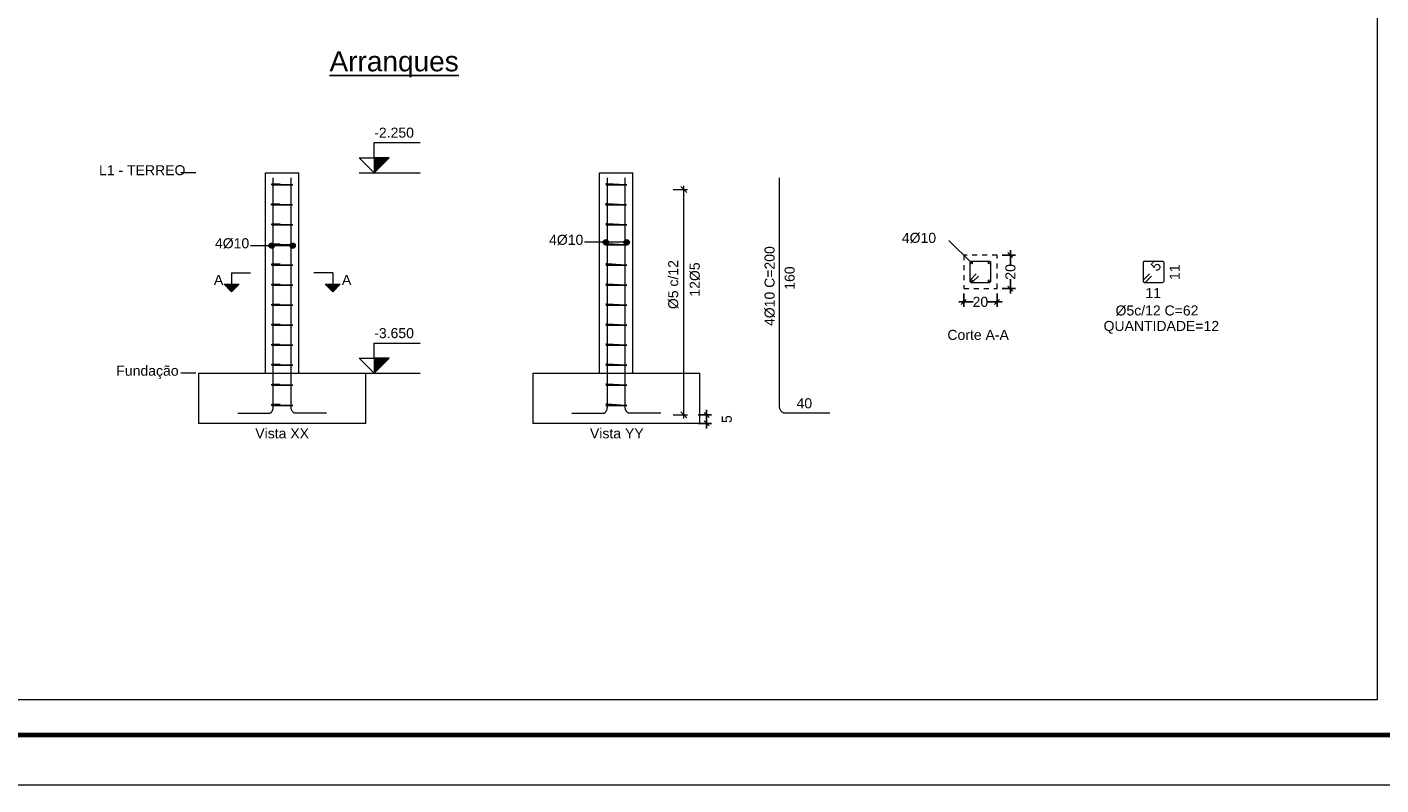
# Model space of a CAD drawing. Header units: millimetres. Extents: x 83 to 471, y -739 to 93.
# Tile 161 of 185: x 168 to 195, y -84 to -69. Entities that reach past the tile are written whole.
import ezdxf
from ezdxf.enums import TextEntityAlignment as Align

# ---------------------------------------------------------------- set-up
doc = ezdxf.new("R2010")
doc.units = ezdxf.units.MM
doc.linetypes.add('CYPE_PUNTO', pattern=[0.075, 0, -0.075])
for name, color, linetype, lineweight in [('__MAGNUS.Margem', 7, 'Continuous', 70), ('__MAGNUS.Selo', 7, 'Continuous', 30), ('ARM_LONGITUDINAL_Ø12_5', 7, 'Continuous', 9), ('ARM_TRANSVERSAL_DIMENSOES_DOS_ESTRIBOS', 7, 'Continuous', 9), ('ARM_TRANSVERSAL_REFERENCIA', 7, 'Continuous', 9), ('ARM_TRANSVERSAL_Ø6_3', 7, 'Continuous', 9), ('CORTE_COTAS', 7, 'Continuous', 9), ('CORTE_COTAS_DAS_PLANTAS', 7, 'Continuous', 9), ('CORTE_NOMES_DAS_PLANTAS', 7, 'Continuous', 9), ('CORTE_PILAR_DE_CONCRETO', 7, 'Continuous', 9), ('CORTE_PISOS', 7, 'Continuous', 9), ('CORTE_SEGMENTOS_DE_CORTE_DE_SECOES', 7, 'Continuous', 9), ('CORTE_TEXTO_DAS_COTAS', 7, 'Continuous', 9), ('CORTE_TEXTO_DAS_ELEVACOES_DOS_PILARES', 7, 'Continuous', 9), ('FUN_GEOMETRIA', 7, 'Continuous', 0), ('PECA_COMPLETA', 7, 'Continuous', 0), ('PILCP_ARM_LONG_LINHAS_DAS_ETIQUETAS_DAS_POSICOES_DE_ARMADURA_LONGITUDINAL', 7, 'Continuous', 9), ('PILCP_ARM_LONG_REFERENCIA', 7, 'Continuous', 9), ('PILCPSECC_ARM_LONG_LINHAS_DAS_ETIQUETAS_DAS_POSICOES_DE_ARMADURA_LONGITUDINAL', 7, 'Continuous', 9), ('PILCPSECC_ARM_LONG_REFERENCIA', 7, 'Continuous', 9), ('SECAO_CONCRETO', 7, 'Continuous', 9), ('SECAO_COTAS', 7, 'Continuous', 9), ('SECAO_LINHAS_DE_PROLONGAMENTO_DAS_COTAS', 7, 'CYPE_PUNTO', 9)]:
    doc.layers.add(name, color=color, linetype=linetype, lineweight=lineweight)
doc.styles.add('Arial', font='arial.ttf')
doc.styles.add('Arial Narrow', font='ARIALN.TTF')
doc.dimstyles.new('cype_oblique', dxfattribs={"dimtxt": 0.2, "dimasz": 0.1, "dimexe": 0.1, "dimexo": 0.1, "dimgap": 0, "dimtad": 0, "dimdec": 0, "dimlfac": 30, "dimzin": 0, "dimdsep": 46, "dimtxsty": 'Arial', "dimblk1": 'OBLIQUE', "dimblk2": 'OBLIQUE', "dimsah": 1, "dimcen": 0.09, "dimdle": 0.1, "dimadec": 0, "dimazin": 0, "dimtfac": 1, "dimtdec": 0, "dimtofl": 0, "dimtmove": 2, "dimatfit": 3, "dimfxl": 1, "dimtolj": 1, "dimtzin": 0, "dimarcsym": 0})

# ---------------------------------------------------------------- blocks, each defined once
blk = doc.blocks.new('*U1862')
at = {"layer": '__MAGNUS.Margem', "linetype": 'Continuous'}
blk.add_line((-980.92, -2.28), (173.08, -2.28), dxfattribs=at)
at = {"layer": '__MAGNUS.Margem', "lineweight": 9}
blk.add_line((-1005.92, -12.28), (183.08, -12.28), dxfattribs=at)
at = {"layer": '__MAGNUS.Selo', "style": 'Arial Narrow', "width": 1}
for tag, height, p in [('PROPRIETÁRIO', 3.4, (17.21, 48.91)), ('EDIFICAÇÃORESIDENCIAL', 3.4, (17.21, 40.61)), ('ESTRUTURAL', 3.4, (17.8, 20.69)), ('ANTEPROJETO', 2.43, (111.69, 13.5)), ('ARQ01/01', 5.5, (139.44, 9.5)), ('INDICADA', 2.43, (111.53, 8))]:
    blk.add_attdef(tag, text='', height=height, dxfattribs=at).set_placement(p, align=Align.MIDDLE_LEFT)
at = {"layer": '__MAGNUS.Selo', "lineweight": 30, "flags": 104}
for tag, p in [('ENDEREÇODAOBRA', (17.21, 33.54)), ('ENDEREÇODAOBRA', (17.21, 27.87)), ('TÍTULO', (17.21, 10.8))]:
    blk.add_attdef(tag, text='', height=3.4, dxfattribs=at).set_placement(p, align=Align.MIDDLE_LEFT)
blk = doc.blocks.new('_OBLIQUE')
at = {"color": 0, "linetype": 'ByBlock', "lineweight": -2}
blk.add_line((-0.5, -0.5), (0.5, 0.5), dxfattribs=at)
blk = doc.blocks.new('*D665')
at = {"layer": 'CORTE_COTAS', "color": 0, "lineweight": -2}
for p, q in [((180.97, -76.89), (181.236, -76.89)), ((181.136, -77.157), (181.136, -76.79)), ((180.97, -77.057), (181.236, -77.057))]:
    blk.add_line(p, q, dxfattribs=at)
at = {"layer": 'Defpoints', "color": 0}
for p in [(180.87, -76.89), (181.136, -76.89), (180.87, -77.057)]:
    blk.add_point(p, dxfattribs=at)
at = {"layer": 'CORTE_COTAS', "color": 0, "linetype": 'ByBlock', "lineweight": -2, "xscale": 0.1, "yscale": 0.1, "zscale": 0.1}
for p, rotation in [((181.136, -76.89), 90), ((181.136, -77.057), 270)]:
    blk.add_blockref('_OBLIQUE', p, dxfattribs=dict(at, rotation=rotation))
at = {"layer": 'CORTE_COTAS', "color": 0, "insert": (181.541, -76.973), "char_height": 0.2, "attachment_point": 5, "rotation": 90, "style": 'Arial'}
blk.add_mtext('\\A1;5', dxfattribs=at)
blk = doc.blocks.new('*D666')
at = {"layer": 'Defpoints', "color": 0}
for p in [(186.267, -74.368), (186.934, -74.368), (186.934, -74.634)]:
    blk.add_point(p, dxfattribs=at)
at = {"layer": 'SECAO_COTAS', "color": 0, "lineweight": -2}
for p, q in [((186.267, -74.468), (186.267, -74.734)), ((186.934, -74.468), (186.934, -74.734)), ((186.167, -74.634), (186.456, -74.634)), ((187.034, -74.634), (186.745, -74.634))]:
    blk.add_line(p, q, dxfattribs=at)
at = {"layer": 'SECAO_COTAS', "color": 0, "linetype": 'ByBlock', "lineweight": -2, "xscale": 0.1, "yscale": 0.1, "zscale": 0.1, "rotation": 180}
blk.add_blockref('_OBLIQUE', (186.267, -74.634), dxfattribs=at)
at = {"layer": 'SECAO_COTAS', "color": 0, "linetype": 'ByBlock', "lineweight": -2, "xscale": 0.1, "yscale": 0.1, "zscale": 0.1}
blk.add_blockref('_OBLIQUE', (186.934, -74.634), dxfattribs=at)
at = {"layer": 'SECAO_COTAS', "color": 0, "insert": (186.6, -74.634), "char_height": 0.2, "attachment_point": 5, "style": 'Arial'}
blk.add_mtext('\\A1;20', dxfattribs=at)
blk = doc.blocks.new('*D667')
at = {"layer": 'Defpoints', "color": 0}
for p in [(186.934, -73.701), (187.2, -73.701), (186.934, -74.368)]:
    blk.add_point(p, dxfattribs=at)
at = {"layer": 'SECAO_COTAS', "color": 0, "lineweight": -2}
for p, q in [((187.034, -73.701), (187.3, -73.701)), ((187.2, -73.601), (187.2, -73.89)), ((187.2, -74.468), (187.2, -74.179)), ((187.034, -74.368), (187.3, -74.368))]:
    blk.add_line(p, q, dxfattribs=at)
at = {"layer": 'SECAO_COTAS', "color": 0, "linetype": 'ByBlock', "lineweight": -2, "xscale": 0.1, "yscale": 0.1, "zscale": 0.1}
for p, rotation in [((187.2, -73.701), 90), ((187.2, -74.368), 270)]:
    blk.add_blockref('_OBLIQUE', p, dxfattribs=dict(at, rotation=rotation))
at = {"layer": 'SECAO_COTAS', "color": 0, "insert": (187.2, -74.035), "char_height": 0.2, "attachment_point": 5, "rotation": 90, "style": 'Arial'}
blk.add_mtext('\\A1;20', dxfattribs=at)

msp = doc.modelspace()

# ---------------------------------------------------------------- hatches: boundary and pattern name
at = {"layer": 'CORTE_COTAS_DAS_PLANTAS'}
for points in [[(174.50533, -72.05683), (174.80533, -71.75683), (174.50533, -71.75683)], [(174.50533, -76.05683), (174.80533, -75.75683), (174.50533, -75.75683)]]:
    msp.add_hatch(color=256, dxfattribs=at).paths.add_polyline_path(points, flags=0)
at = {"layer": 'CORTE_SEGMENTOS_DE_CORTE_DE_SECOES'}
for points in [[(171.51033, -74.28183), (171.81033, -74.28183), (171.66033, -74.43183)], [(171.51033, -74.28183), (171.81033, -74.28183), (171.66033, -74.43183)], [(173.52699, -74.28183), (173.82699, -74.28183), (173.67699, -74.43183)], [(173.52699, -74.28183), (173.82699, -74.28183), (173.67699, -74.43183)]]:
    msp.add_hatch(color=256, dxfattribs=at).paths.add_polyline_path(points, flags=0)
at = {"layer": 'PILCP_ARM_LONG_LINHAS_DAS_ETIQUETAS_DAS_POSICOES_DE_ARMADURA_LONGITUDINAL'}
h = msp.add_hatch(color=256, dxfattribs=at)
edge = h.paths.add_edge_path(flags=0)
edge.add_arc((172.46049, -73.51409), 0.05333, 0, 360)
h = msp.add_hatch(color=256, dxfattribs=at)
edge = h.paths.add_edge_path(flags=0)
edge.add_arc((172.87683, -73.51409), 0.05333, 0, 360)
h = msp.add_hatch(color=256, dxfattribs=at)
edge = h.paths.add_edge_path(flags=0)
edge.add_arc((179.1268, -73.44545), 0.05333, 0, 360)
h = msp.add_hatch(color=256, dxfattribs=at)
edge = h.paths.add_edge_path(flags=0)
edge.add_arc((179.54314, -73.44545), 0.05333, 0, 360)

# ---------------------------------------------------------------- linework, layer by layer
at = {"layer": 'ARM_LONGITUDINAL_Ø12_5'}
for points in [[(171.78302, -76.85683), (172.40174, -76.85683), (172.40944, -76.85635), (172.41709, -76.85493), (172.42462, -76.85257), (172.43197, -76.84929), (172.43909, -76.84512), (172.44593, -76.84008), (172.45244, -76.83422), (172.45855, -76.82759), (172.46424, -76.82022), (172.46945, -76.81218), (172.47414, -76.80353), (172.47829, -76.79433), (172.48185, -76.78466), (172.4848, -76.77458), (172.48712, -76.76418), (172.48878, -76.75354), (172.48979, -76.74272), (172.49013, -76.73183), (172.49013, -72.161)], [(171.78302, -76.85683), (172.40174, -76.85683), (172.40944, -76.85635), (172.41709, -76.85493), (172.42462, -76.85257), (172.43197, -76.84929), (172.43909, -76.84512), (172.44593, -76.84008), (172.45244, -76.83422), (172.45855, -76.82759), (172.46424, -76.82022), (172.46945, -76.81218), (172.47414, -76.80353), (172.47829, -76.79433), (172.48185, -76.78466), (172.4848, -76.77458), (172.48712, -76.76418), (172.48878, -76.75354), (172.48979, -76.74272), (172.49013, -76.73183), (172.49013, -72.161)], [(173.5543, -76.85683), (172.93558, -76.85683), (172.92788, -76.85635), (172.92023, -76.85493), (172.91271, -76.85257), (172.90535, -76.84929), (172.89823, -76.84512), (172.89139, -76.84008), (172.88488, -76.83422), (172.87877, -76.82759), (172.87308, -76.82022), (172.86787, -76.81218), (172.86318, -76.80353), (172.85904, -76.79433), (172.85548, -76.78466), (172.85252, -76.77458), (172.85021, -76.76418), (172.84854, -76.75354), (172.84753, -76.74272), (172.84719, -76.73183), (172.84719, -72.161)], [(173.5543, -76.85683), (172.93558, -76.85683), (172.92788, -76.85635), (172.92023, -76.85493), (172.91271, -76.85257), (172.90535, -76.84929), (172.89823, -76.84512), (172.89139, -76.84008), (172.88488, -76.83422), (172.87877, -76.82759), (172.87308, -76.82022), (172.86787, -76.81218), (172.86318, -76.80353), (172.85904, -76.79433), (172.85548, -76.78466), (172.85252, -76.77458), (172.85021, -76.76418), (172.84854, -76.75354), (172.84753, -76.74272), (172.84719, -76.73183), (172.84719, -72.161)], [(178.44933, -76.85683), (179.06805, -76.85683), (179.07575, -76.85635), (179.0834, -76.85493), (179.09093, -76.85257), (179.09828, -76.84929), (179.1054, -76.84512), (179.11224, -76.84008), (179.11875, -76.83422), (179.12486, -76.82759), (179.13055, -76.82022), (179.13576, -76.81218), (179.14045, -76.80353), (179.1446, -76.79433), (179.14816, -76.78466), (179.15111, -76.77458), (179.15343, -76.76418), (179.15509, -76.75354), (179.1561, -76.74272), (179.15644, -76.73183), (179.15644, -72.161)], [(178.44933, -76.85683), (179.06805, -76.85683), (179.07575, -76.85635), (179.0834, -76.85493), (179.09093, -76.85257), (179.09828, -76.84929), (179.1054, -76.84512), (179.11224, -76.84008), (179.11875, -76.83422), (179.12486, -76.82759), (179.13055, -76.82022), (179.13576, -76.81218), (179.14045, -76.80353), (179.1446, -76.79433), (179.14816, -76.78466), (179.15111, -76.77458), (179.15343, -76.76418), (179.15509, -76.75354), (179.1561, -76.74272), (179.15644, -76.73183), (179.15644, -72.161)], [(180.22061, -76.85683), (179.60189, -76.85683), (179.59419, -76.85635), (179.58654, -76.85493), (179.57902, -76.85257), (179.57166, -76.84929), (179.56454, -76.84512), (179.5577, -76.84008), (179.5512, -76.83422), (179.54508, -76.82759), (179.53939, -76.82022), (179.53418, -76.81218), (179.52949, -76.80353), (179.52535, -76.79433), (179.52179, -76.78466), (179.51883, -76.77458), (179.51652, -76.76418), (179.51485, -76.75354), (179.51384, -76.74272), (179.5135, -76.73183), (179.5135, -72.161)], [(180.22061, -76.85683), (179.60189, -76.85683), (179.59419, -76.85635), (179.58654, -76.85493), (179.57902, -76.85257), (179.57166, -76.84929), (179.56454, -76.84512), (179.5577, -76.84008), (179.5512, -76.83422), (179.54508, -76.82759), (179.53939, -76.82022), (179.53418, -76.81218), (179.52949, -76.80353), (179.52535, -76.79433), (179.52179, -76.78466), (179.51883, -76.77458), (179.51652, -76.76418), (179.51485, -76.75354), (179.51384, -76.74272), (179.5135, -76.73183), (179.5135, -72.161)], [(183.59361, -76.85683), (182.71861, -76.85683), (182.70772, -76.85635), (182.6969, -76.85493), (182.68626, -76.85257), (182.67586, -76.84929), (182.66578, -76.84512), (182.65611, -76.84008), (182.64691, -76.83422), (182.63826, -76.82759), (182.63022, -76.82022), (182.62286, -76.81218), (182.61622, -76.80353), (182.61036, -76.79433), (182.60532, -76.78466), (182.60115, -76.77458), (182.59787, -76.76418), (182.59551, -76.75354), (182.59409, -76.74272), (182.59361, -76.73183), (182.59361, -72.161)]]:
    msp.add_lwpolyline(points, dxfattribs=at)
for centre in [(186.42169, -73.856), (186.77876, -73.856), (186.42169, -74.21307), (186.77876, -74.21307)]:
    msp.add_circle(centre, 0.02083, dxfattribs=at)
at = {"layer": 'ARM_TRANSVERSAL_Ø6_3'}
for points in [[(172.58582, -72.2985), (172.46797, -72.2985), (172.46407, -72.2985), (172.46118, -72.2985), (172.4594, -72.2985), (172.45879, -72.2985), (172.4594, -72.2985), (172.46118, -72.2985), (172.46407, -72.2985), (172.46797, -72.2985), (172.47272, -72.2985), (172.47814, -72.2985), (172.48401, -72.2985), (172.49013, -72.2985), (172.84719, -72.2985), (172.85918, -72.2985), (172.86935, -72.2985), (172.87614, -72.2985), (172.87853, -72.2985), (172.87614, -72.2985), (172.86935, -72.2985), (172.85918, -72.2985), (172.84719, -72.2985), (172.49013, -72.2985), (172.47814, -72.2985), (172.46797, -72.2985), (172.46118, -72.2985), (172.45879, -72.2985), (172.45879, -72.2775), (172.4594, -72.2775), (172.46118, -72.2775), (172.46407, -72.2775), (172.46797, -72.2775), (172.47272, -72.2775), (172.47814, -72.2775), (172.48401, -72.2775), (172.49013, -72.2775), (172.49624, -72.2775), (172.50212, -72.2775), (172.50754, -72.2775), (172.51228, -72.2775), (172.63013, -72.2775)], [(179.29644, -72.2985), (179.17859, -72.2985), (179.17385, -72.2985), (179.16843, -72.2985), (179.16255, -72.2985), (179.15644, -72.2985), (179.15032, -72.2985), (179.14445, -72.2985), (179.13903, -72.2985), (179.13428, -72.2985), (179.13038, -72.2985), (179.12749, -72.2985), (179.12571, -72.2985), (179.1251, -72.2985), (179.12749, -72.2985), (179.13428, -72.2985), (179.14445, -72.2985), (179.15644, -72.2985), (179.5135, -72.2985), (179.52549, -72.2985), (179.53566, -72.2985), (179.54245, -72.2985), (179.54484, -72.2985), (179.54245, -72.2985), (179.53566, -72.2985), (179.52549, -72.2985), (179.5135, -72.2985), (179.15644, -72.2775), (179.15032, -72.2775), (179.14445, -72.2775), (179.13903, -72.2775), (179.13428, -72.2775), (179.13038, -72.2775), (179.12749, -72.2775), (179.12571, -72.2775), (179.1251, -72.2775), (179.12571, -72.2775), (179.12749, -72.2775), (179.13038, -72.2775), (179.13428, -72.2775), (179.25213, -72.2775)], [(172.58004, -72.6985), (172.46219, -72.6985), (172.45829, -72.6985), (172.4554, -72.6985), (172.45361, -72.6985), (172.45301, -72.6985), (172.45361, -72.6985), (172.4554, -72.6985), (172.45829, -72.6985), (172.46219, -72.6985), (172.46694, -72.6985), (172.47236, -72.6985), (172.47823, -72.6985), (172.48435, -72.6985), (172.84141, -72.6985), (172.8534, -72.6985), (172.86357, -72.6985), (172.87036, -72.6985), (172.87275, -72.6985), (172.87036, -72.6985), (172.86357, -72.6985), (172.8534, -72.6985), (172.84141, -72.6985), (172.48435, -72.6985), (172.47236, -72.6985), (172.46219, -72.6985), (172.4554, -72.6985), (172.45301, -72.6985), (172.45301, -72.6775), (172.45361, -72.6775), (172.4554, -72.6775), (172.45829, -72.6775), (172.46219, -72.6775), (172.46694, -72.6775), (172.47236, -72.6775), (172.47823, -72.6775), (172.48435, -72.6775), (172.49046, -72.6775), (172.49634, -72.6775), (172.50175, -72.6775), (172.5065, -72.6775), (172.62435, -72.6775)], [(179.29066, -72.6985), (179.17281, -72.6985), (179.16806, -72.6985), (179.16265, -72.6985), (179.15677, -72.6985), (179.15066, -72.6985), (179.14454, -72.6985), (179.13867, -72.6985), (179.13325, -72.6985), (179.1285, -72.6985), (179.1246, -72.6985), (179.12171, -72.6985), (179.11993, -72.6985), (179.11932, -72.6985), (179.12171, -72.6985), (179.1285, -72.6985), (179.13867, -72.6985), (179.15066, -72.6985), (179.50772, -72.6985), (179.51971, -72.6985), (179.52988, -72.6985), (179.53667, -72.6985), (179.53906, -72.6985), (179.53667, -72.6985), (179.52988, -72.6985), (179.51971, -72.6985), (179.50772, -72.6985), (179.15066, -72.6775), (179.14454, -72.6775), (179.13867, -72.6775), (179.13325, -72.6775), (179.1285, -72.6775), (179.1246, -72.6775), (179.12171, -72.6775), (179.11993, -72.6775), (179.11932, -72.6775), (179.11993, -72.6775), (179.12171, -72.6775), (179.1246, -72.6775), (179.1285, -72.6775), (179.24635, -72.6775)], [(172.58582, -73.0985), (172.46797, -73.0985), (172.46407, -73.0985), (172.46118, -73.0985), (172.4594, -73.0985), (172.45879, -73.0985), (172.4594, -73.0985), (172.46118, -73.0985), (172.46407, -73.0985), (172.46797, -73.0985), (172.47272, -73.0985), (172.47814, -73.0985), (172.48401, -73.0985), (172.49013, -73.0985), (172.84719, -73.0985), (172.85918, -73.0985), (172.86935, -73.0985), (172.87614, -73.0985), (172.87853, -73.0985), (172.87614, -73.0985), (172.86935, -73.0985), (172.85918, -73.0985), (172.84719, -73.0985), (172.49013, -73.0985), (172.47814, -73.0985), (172.46797, -73.0985), (172.46118, -73.0985), (172.45879, -73.0985), (172.45879, -73.0775), (172.4594, -73.0775), (172.46118, -73.0775), (172.46407, -73.0775), (172.46797, -73.0775), (172.47272, -73.0775), (172.47814, -73.0775), (172.48401, -73.0775), (172.49013, -73.0775), (172.49624, -73.0775), (172.50212, -73.0775), (172.50754, -73.0775), (172.51228, -73.0775), (172.63013, -73.0775)], [(179.29644, -73.0985), (179.17859, -73.0985), (179.17385, -73.0985), (179.16843, -73.0985), (179.16255, -73.0985), (179.15644, -73.0985), (179.15032, -73.0985), (179.14445, -73.0985), (179.13903, -73.0985), (179.13428, -73.0985), (179.13038, -73.0985), (179.12749, -73.0985), (179.12571, -73.0985), (179.1251, -73.0985), (179.12749, -73.0985), (179.13428, -73.0985), (179.14445, -73.0985), (179.15644, -73.0985), (179.5135, -73.0985), (179.52549, -73.0985), (179.53566, -73.0985), (179.54245, -73.0985), (179.54484, -73.0985), (179.54245, -73.0985), (179.53566, -73.0985), (179.52549, -73.0985), (179.5135, -73.0985), (179.15644, -73.0775), (179.15032, -73.0775), (179.14445, -73.0775), (179.13903, -73.0775), (179.13428, -73.0775), (179.13038, -73.0775), (179.12749, -73.0775), (179.12571, -73.0775), (179.1251, -73.0775), (179.12571, -73.0775), (179.12749, -73.0775), (179.13038, -73.0775), (179.13428, -73.0775), (179.25213, -73.0775)], [(172.58582, -73.4985), (172.46797, -73.4985), (172.46407, -73.4985), (172.46118, -73.4985), (172.4594, -73.4985), (172.45879, -73.4985), (172.4594, -73.4985), (172.46118, -73.4985), (172.46407, -73.4985), (172.46797, -73.4985), (172.47272, -73.4985), (172.47814, -73.4985), (172.48401, -73.4985), (172.49013, -73.4985), (172.84719, -73.4985), (172.85918, -73.4985), (172.86935, -73.4985), (172.87614, -73.4985), (172.87853, -73.4985), (172.87614, -73.4985), (172.86935, -73.4985), (172.85918, -73.4985), (172.84719, -73.4985), (172.49013, -73.4985), (172.47814, -73.4985), (172.46797, -73.4985), (172.46118, -73.4985), (172.45879, -73.4985), (172.45879, -73.4775), (172.4594, -73.4775), (172.46118, -73.4775), (172.46407, -73.4775), (172.46797, -73.4775), (172.47272, -73.4775), (172.47814, -73.4775), (172.48401, -73.4775), (172.49013, -73.4775), (172.49624, -73.4775), (172.50212, -73.4775), (172.50754, -73.4775), (172.51228, -73.4775), (172.63013, -73.4775)], [(179.29644, -73.4985), (179.17859, -73.4985), (179.17385, -73.4985), (179.16843, -73.4985), (179.16255, -73.4985), (179.15644, -73.4985), (179.15032, -73.4985), (179.14445, -73.4985), (179.13903, -73.4985), (179.13428, -73.4985), (179.13038, -73.4985), (179.12749, -73.4985), (179.12571, -73.4985), (179.1251, -73.4985), (179.12749, -73.4985), (179.13428, -73.4985), (179.14445, -73.4985), (179.15644, -73.4985), (179.5135, -73.4985), (179.52549, -73.4985), (179.53566, -73.4985), (179.54245, -73.4985), (179.54484, -73.4985), (179.54245, -73.4985), (179.53566, -73.4985), (179.52549, -73.4985), (179.5135, -73.4985), (179.15644, -73.4775), (179.15032, -73.4775), (179.14445, -73.4775), (179.13903, -73.4775), (179.13428, -73.4775), (179.13038, -73.4775), (179.12749, -73.4775), (179.12571, -73.4775), (179.1251, -73.4775), (179.12571, -73.4775), (179.12749, -73.4775), (179.13038, -73.4775), (179.13428, -73.4775), (179.25213, -73.4775)], [(172.58582, -73.8985), (172.46797, -73.8985), (172.46407, -73.8985), (172.46118, -73.8985), (172.4594, -73.8985), (172.45879, -73.8985), (172.4594, -73.8985), (172.46118, -73.8985), (172.46407, -73.8985), (172.46797, -73.8985), (172.47272, -73.8985), (172.47814, -73.8985), (172.48401, -73.8985), (172.49013, -73.8985), (172.84719, -73.8985), (172.85918, -73.8985), (172.86935, -73.8985), (172.87614, -73.8985), (172.87853, -73.8985), (172.87614, -73.8985), (172.86935, -73.8985), (172.85918, -73.8985), (172.84719, -73.8985), (172.49013, -73.8985), (172.47814, -73.8985), (172.46797, -73.8985), (172.46118, -73.8985), (172.45879, -73.8985), (172.45879, -73.8775), (172.4594, -73.8775), (172.46118, -73.8775), (172.46407, -73.8775), (172.46797, -73.8775), (172.47272, -73.8775), (172.47814, -73.8775), (172.48401, -73.8775), (172.49013, -73.8775), (172.49624, -73.8775), (172.50212, -73.8775), (172.50754, -73.8775), (172.51228, -73.8775), (172.63013, -73.8775)], [(179.29644, -73.8985), (179.17859, -73.8985), (179.17385, -73.8985), (179.16843, -73.8985), (179.16255, -73.8985), (179.15644, -73.8985), (179.15032, -73.8985), (179.14445, -73.8985), (179.13903, -73.8985), (179.13428, -73.8985), (179.13038, -73.8985), (179.12749, -73.8985), (179.12571, -73.8985), (179.1251, -73.8985), (179.12749, -73.8985), (179.13428, -73.8985), (179.14445, -73.8985), (179.15644, -73.8985), (179.5135, -73.8985), (179.52549, -73.8985), (179.53566, -73.8985), (179.54245, -73.8985), (179.54484, -73.8985), (179.54245, -73.8985), (179.53566, -73.8985), (179.52549, -73.8985), (179.5135, -73.8985), (179.15644, -73.8775), (179.15032, -73.8775), (179.14445, -73.8775), (179.13903, -73.8775), (179.13428, -73.8775), (179.13038, -73.8775), (179.12749, -73.8775), (179.12571, -73.8775), (179.1251, -73.8775), (179.12571, -73.8775), (179.12749, -73.8775), (179.13038, -73.8775), (179.13428, -73.8775), (179.25213, -73.8775)], [(186.51739, -74.07306), (186.39954, -74.19091), (186.39564, -74.19566), (186.39274, -74.20108), (186.39096, -74.20696), (186.39036, -74.21307), (186.39096, -74.21918), (186.39274, -74.22506), (186.39564, -74.23048), (186.39954, -74.23523), (186.40428, -74.23912), (186.4097, -74.24202), (186.41558, -74.2438), (186.42169, -74.2444), (186.77876, -74.2444), (186.79075, -74.24202), (186.80091, -74.23523), (186.80771, -74.22506), (186.81009, -74.21307), (186.81009, -73.856), (186.80771, -73.84401), (186.80091, -73.83385), (186.79075, -73.82705), (186.77876, -73.82467), (186.42169, -73.82467), (186.4097, -73.82705), (186.39954, -73.83385), (186.39274, -73.84401), (186.39036, -73.856), (186.39036, -74.21307), (186.39096, -74.21918), (186.39274, -74.22506), (186.39564, -74.23048), (186.39954, -74.23523), (186.40428, -74.23912), (186.4097, -74.24202), (186.41558, -74.2438), (186.42169, -74.2444), (186.4278, -74.2438), (186.43368, -74.24202), (186.4391, -74.23912), (186.44385, -74.23523), (186.5617, -74.11737)], [(189.97197, -74.07306), (189.85412, -74.19091), (189.85022, -74.19566), (189.84733, -74.20108), (189.84554, -74.20696), (189.84494, -74.21307), (189.84554, -74.21918), (189.84733, -74.22506), (189.85022, -74.23048), (189.85412, -74.23523), (189.85887, -74.23912), (189.86428, -74.24202), (189.87016, -74.2438), (189.87628, -74.2444), (190.23334, -74.2444), (190.24533, -74.24202), (190.2555, -74.23523), (190.26229, -74.22506), (190.26468, -74.21307), (190.26468, -73.856), (190.26229, -73.84401), (190.2555, -73.83385), (190.24533, -73.82705), (190.23334, -73.82467), (189.87628, -73.82467), (189.86428, -73.82705), (189.85412, -73.83385), (189.84733, -73.84401), (189.84494, -73.856), (189.84494, -74.21307), (189.84554, -74.21918), (189.84733, -74.22506), (189.85022, -74.23048), (189.85412, -74.23523), (189.85887, -74.23912), (189.86428, -74.24202), (189.87016, -74.2438), (189.87628, -74.2444), (189.88239, -74.2438), (189.88827, -74.24202), (189.89368, -74.23912), (189.89843, -74.23523), (190.01628, -74.11737)], [(172.58582, -74.2985), (172.46797, -74.2985), (172.46407, -74.2985), (172.46118, -74.2985), (172.4594, -74.2985), (172.45879, -74.2985), (172.4594, -74.2985), (172.46118, -74.2985), (172.46407, -74.2985), (172.46797, -74.2985), (172.47272, -74.2985), (172.47814, -74.2985), (172.48401, -74.2985), (172.49013, -74.2985), (172.84719, -74.2985), (172.85918, -74.2985), (172.86935, -74.2985), (172.87614, -74.2985), (172.87853, -74.2985), (172.87614, -74.2985), (172.86935, -74.2985), (172.85918, -74.2985), (172.84719, -74.2985), (172.49013, -74.2985), (172.47814, -74.2985), (172.46797, -74.2985), (172.46118, -74.2985), (172.45879, -74.2985), (172.45879, -74.2775), (172.4594, -74.2775), (172.46118, -74.2775), (172.46407, -74.2775), (172.46797, -74.2775), (172.47272, -74.2775), (172.47814, -74.2775), (172.48401, -74.2775), (172.49013, -74.2775), (172.49624, -74.2775), (172.50212, -74.2775), (172.50754, -74.2775), (172.51228, -74.2775), (172.63013, -74.2775)], [(179.29644, -74.2985), (179.17859, -74.2985), (179.17385, -74.2985), (179.16843, -74.2985), (179.16255, -74.2985), (179.15644, -74.2985), (179.15032, -74.2985), (179.14445, -74.2985), (179.13903, -74.2985), (179.13428, -74.2985), (179.13038, -74.2985), (179.12749, -74.2985), (179.12571, -74.2985), (179.1251, -74.2985), (179.12749, -74.2985), (179.13428, -74.2985), (179.14445, -74.2985), (179.15644, -74.2985), (179.5135, -74.2985), (179.52549, -74.2985), (179.53566, -74.2985), (179.54245, -74.2985), (179.54484, -74.2985), (179.54245, -74.2985), (179.53566, -74.2985), (179.52549, -74.2985), (179.5135, -74.2985), (179.15644, -74.2775), (179.15032, -74.2775), (179.14445, -74.2775), (179.13903, -74.2775), (179.13428, -74.2775), (179.13038, -74.2775), (179.12749, -74.2775), (179.12571, -74.2775), (179.1251, -74.2775), (179.12571, -74.2775), (179.12749, -74.2775), (179.13038, -74.2775), (179.13428, -74.2775), (179.25213, -74.2775)], [(172.58582, -74.6985), (172.46797, -74.6985), (172.46407, -74.6985), (172.46118, -74.6985), (172.4594, -74.6985), (172.45879, -74.6985), (172.4594, -74.6985), (172.46118, -74.6985), (172.46407, -74.6985), (172.46797, -74.6985), (172.47272, -74.6985), (172.47814, -74.6985), (172.48401, -74.6985), (172.49013, -74.6985), (172.84719, -74.6985), (172.85918, -74.6985), (172.86935, -74.6985), (172.87614, -74.6985), (172.87853, -74.6985), (172.87614, -74.6985), (172.86935, -74.6985), (172.85918, -74.6985), (172.84719, -74.6985), (172.49013, -74.6985), (172.47814, -74.6985), (172.46797, -74.6985), (172.46118, -74.6985), (172.45879, -74.6985), (172.45879, -74.6775), (172.4594, -74.6775), (172.46118, -74.6775), (172.46407, -74.6775), (172.46797, -74.6775), (172.47272, -74.6775), (172.47814, -74.6775), (172.48401, -74.6775), (172.49013, -74.6775), (172.49624, -74.6775), (172.50212, -74.6775), (172.50754, -74.6775), (172.51228, -74.6775), (172.63013, -74.6775)], [(179.29644, -74.6985), (179.17859, -74.6985), (179.17385, -74.6985), (179.16843, -74.6985), (179.16255, -74.6985), (179.15644, -74.6985), (179.15032, -74.6985), (179.14445, -74.6985), (179.13903, -74.6985), (179.13428, -74.6985), (179.13038, -74.6985), (179.12749, -74.6985), (179.12571, -74.6985), (179.1251, -74.6985), (179.12749, -74.6985), (179.13428, -74.6985), (179.14445, -74.6985), (179.15644, -74.6985), (179.5135, -74.6985), (179.52549, -74.6985), (179.53566, -74.6985), (179.54245, -74.6985), (179.54484, -74.6985), (179.54245, -74.6985), (179.53566, -74.6985), (179.52549, -74.6985), (179.5135, -74.6985), (179.15644, -74.6775), (179.15032, -74.6775), (179.14445, -74.6775), (179.13903, -74.6775), (179.13428, -74.6775), (179.13038, -74.6775), (179.12749, -74.6775), (179.12571, -74.6775), (179.1251, -74.6775), (179.12571, -74.6775), (179.12749, -74.6775), (179.13038, -74.6775), (179.13428, -74.6775), (179.25213, -74.6775)], [(172.58582, -75.0985), (172.46797, -75.0985), (172.46407, -75.0985), (172.46118, -75.0985), (172.4594, -75.0985), (172.45879, -75.0985), (172.4594, -75.0985), (172.46118, -75.0985), (172.46407, -75.0985), (172.46797, -75.0985), (172.47272, -75.0985), (172.47814, -75.0985), (172.48401, -75.0985), (172.49013, -75.0985), (172.84719, -75.0985), (172.85918, -75.0985), (172.86935, -75.0985), (172.87614, -75.0985), (172.87853, -75.0985), (172.87614, -75.0985), (172.86935, -75.0985), (172.85918, -75.0985), (172.84719, -75.0985), (172.49013, -75.0985), (172.47814, -75.0985), (172.46797, -75.0985), (172.46118, -75.0985), (172.45879, -75.0985), (172.45879, -75.0775), (172.4594, -75.0775), (172.46118, -75.0775), (172.46407, -75.0775), (172.46797, -75.0775), (172.47272, -75.0775), (172.47814, -75.0775), (172.48401, -75.0775), (172.49013, -75.0775), (172.49624, -75.0775), (172.50212, -75.0775), (172.50754, -75.0775), (172.51228, -75.0775), (172.63013, -75.0775)], [(179.29644, -75.0985), (179.17859, -75.0985), (179.17385, -75.0985), (179.16843, -75.0985), (179.16255, -75.0985), (179.15644, -75.0985), (179.15032, -75.0985), (179.14445, -75.0985), (179.13903, -75.0985), (179.13428, -75.0985), (179.13038, -75.0985), (179.12749, -75.0985), (179.12571, -75.0985), (179.1251, -75.0985), (179.12749, -75.0985), (179.13428, -75.0985), (179.14445, -75.0985), (179.15644, -75.0985), (179.5135, -75.0985), (179.52549, -75.0985), (179.53566, -75.0985), (179.54245, -75.0985), (179.54484, -75.0985), (179.54245, -75.0985), (179.53566, -75.0985), (179.52549, -75.0985), (179.5135, -75.0985), (179.15644, -75.0775), (179.15032, -75.0775), (179.14445, -75.0775), (179.13903, -75.0775), (179.13428, -75.0775), (179.13038, -75.0775), (179.12749, -75.0775), (179.12571, -75.0775), (179.1251, -75.0775), (179.12571, -75.0775), (179.12749, -75.0775), (179.13038, -75.0775), (179.13428, -75.0775), (179.25213, -75.0775)], [(172.58582, -75.4985), (172.46797, -75.4985), (172.46407, -75.4985), (172.46118, -75.4985), (172.4594, -75.4985), (172.45879, -75.4985), (172.4594, -75.4985), (172.46118, -75.4985), (172.46407, -75.4985), (172.46797, -75.4985), (172.47272, -75.4985), (172.47814, -75.4985), (172.48401, -75.4985), (172.49013, -75.4985), (172.84719, -75.4985), (172.85918, -75.4985), (172.86935, -75.4985), (172.87614, -75.4985), (172.87853, -75.4985), (172.87614, -75.4985), (172.86935, -75.4985), (172.85918, -75.4985), (172.84719, -75.4985), (172.49013, -75.4985), (172.47814, -75.4985), (172.46797, -75.4985), (172.46118, -75.4985), (172.45879, -75.4985), (172.45879, -75.4775), (172.4594, -75.4775), (172.46118, -75.4775), (172.46407, -75.4775), (172.46797, -75.4775), (172.47272, -75.4775), (172.47814, -75.4775), (172.48401, -75.4775), (172.49013, -75.4775), (172.49624, -75.4775), (172.50212, -75.4775), (172.50754, -75.4775), (172.51228, -75.4775), (172.63013, -75.4775)], [(179.29644, -75.4985), (179.17859, -75.4985), (179.17385, -75.4985), (179.16843, -75.4985), (179.16255, -75.4985), (179.15644, -75.4985), (179.15032, -75.4985), (179.14445, -75.4985), (179.13903, -75.4985), (179.13428, -75.4985), (179.13038, -75.4985), (179.12749, -75.4985), (179.12571, -75.4985), (179.1251, -75.4985), (179.12749, -75.4985), (179.13428, -75.4985), (179.14445, -75.4985), (179.15644, -75.4985), (179.5135, -75.4985), (179.52549, -75.4985), (179.53566, -75.4985), (179.54245, -75.4985), (179.54484, -75.4985), (179.54245, -75.4985), (179.53566, -75.4985), (179.52549, -75.4985), (179.5135, -75.4985), (179.15644, -75.4775), (179.15032, -75.4775), (179.14445, -75.4775), (179.13903, -75.4775), (179.13428, -75.4775), (179.13038, -75.4775), (179.12749, -75.4775), (179.12571, -75.4775), (179.1251, -75.4775), (179.12571, -75.4775), (179.12749, -75.4775), (179.13038, -75.4775), (179.13428, -75.4775), (179.25213, -75.4775)], [(172.58582, -75.8985), (172.46797, -75.8985), (172.46407, -75.8985), (172.46118, -75.8985), (172.4594, -75.8985), (172.45879, -75.8985), (172.4594, -75.8985), (172.46118, -75.8985), (172.46407, -75.8985), (172.46797, -75.8985), (172.47272, -75.8985), (172.47814, -75.8985), (172.48401, -75.8985), (172.49013, -75.8985), (172.84719, -75.8985), (172.85918, -75.8985), (172.86935, -75.8985), (172.87614, -75.8985), (172.87853, -75.8985), (172.87614, -75.8985), (172.86935, -75.8985), (172.85918, -75.8985), (172.84719, -75.8985), (172.49013, -75.8985), (172.47814, -75.8985), (172.46797, -75.8985), (172.46118, -75.8985), (172.45879, -75.8985), (172.45879, -75.8775), (172.4594, -75.8775), (172.46118, -75.8775), (172.46407, -75.8775), (172.46797, -75.8775), (172.47272, -75.8775), (172.47814, -75.8775), (172.48401, -75.8775), (172.49013, -75.8775), (172.49624, -75.8775), (172.50212, -75.8775), (172.50754, -75.8775), (172.51228, -75.8775), (172.63013, -75.8775)], [(179.29644, -75.8985), (179.17859, -75.8985), (179.17385, -75.8985), (179.16843, -75.8985), (179.16255, -75.8985), (179.15644, -75.8985), (179.15032, -75.8985), (179.14445, -75.8985), (179.13903, -75.8985), (179.13428, -75.8985), (179.13038, -75.8985), (179.12749, -75.8985), (179.12571, -75.8985), (179.1251, -75.8985), (179.12749, -75.8985), (179.13428, -75.8985), (179.14445, -75.8985), (179.15644, -75.8985), (179.5135, -75.8985), (179.52549, -75.8985), (179.53566, -75.8985), (179.54245, -75.8985), (179.54484, -75.8985), (179.54245, -75.8985), (179.53566, -75.8985), (179.52549, -75.8985), (179.5135, -75.8985), (179.15644, -75.8775), (179.15032, -75.8775), (179.14445, -75.8775), (179.13903, -75.8775), (179.13428, -75.8775), (179.13038, -75.8775), (179.12749, -75.8775), (179.12571, -75.8775), (179.1251, -75.8775), (179.12571, -75.8775), (179.12749, -75.8775), (179.13038, -75.8775), (179.13428, -75.8775), (179.25213, -75.8775)], [(172.58582, -76.2985), (172.46797, -76.2985), (172.46407, -76.2985), (172.46118, -76.2985), (172.4594, -76.2985), (172.45879, -76.2985), (172.4594, -76.2985), (172.46118, -76.2985), (172.46407, -76.2985), (172.46797, -76.2985), (172.47272, -76.2985), (172.47814, -76.2985), (172.48401, -76.2985), (172.49013, -76.2985), (172.84719, -76.2985), (172.85918, -76.2985), (172.86935, -76.2985), (172.87614, -76.2985), (172.87853, -76.2985), (172.87614, -76.2985), (172.86935, -76.2985), (172.85918, -76.2985), (172.84719, -76.2985), (172.49013, -76.2985), (172.47814, -76.2985), (172.46797, -76.2985), (172.46118, -76.2985), (172.45879, -76.2985), (172.45879, -76.2775), (172.4594, -76.2775), (172.46118, -76.2775), (172.46407, -76.2775), (172.46797, -76.2775), (172.47272, -76.2775), (172.47814, -76.2775), (172.48401, -76.2775), (172.49013, -76.2775), (172.49624, -76.2775), (172.50212, -76.2775), (172.50754, -76.2775), (172.51228, -76.2775), (172.63013, -76.2775)], [(179.29644, -76.2985), (179.17859, -76.2985), (179.17385, -76.2985), (179.16843, -76.2985), (179.16255, -76.2985), (179.15644, -76.2985), (179.15032, -76.2985), (179.14445, -76.2985), (179.13903, -76.2985), (179.13428, -76.2985), (179.13038, -76.2985), (179.12749, -76.2985), (179.12571, -76.2985), (179.1251, -76.2985), (179.12749, -76.2985), (179.13428, -76.2985), (179.14445, -76.2985), (179.15644, -76.2985), (179.5135, -76.2985), (179.52549, -76.2985), (179.53566, -76.2985), (179.54245, -76.2985), (179.54484, -76.2985), (179.54245, -76.2985), (179.53566, -76.2985), (179.52549, -76.2985), (179.5135, -76.2985), (179.15644, -76.2775), (179.15032, -76.2775), (179.14445, -76.2775), (179.13903, -76.2775), (179.13428, -76.2775), (179.13038, -76.2775), (179.12749, -76.2775), (179.12571, -76.2775), (179.1251, -76.2775), (179.12571, -76.2775), (179.12749, -76.2775), (179.13038, -76.2775), (179.13428, -76.2775), (179.25213, -76.2775)], [(172.58582, -76.6985), (172.46797, -76.6985), (172.46407, -76.6985), (172.46118, -76.6985), (172.4594, -76.6985), (172.45879, -76.6985), (172.4594, -76.6985), (172.46118, -76.6985), (172.46407, -76.6985), (172.46797, -76.6985), (172.47272, -76.6985), (172.47814, -76.6985), (172.48401, -76.6985), (172.49013, -76.6985), (172.84719, -76.6985), (172.85918, -76.6985), (172.86935, -76.6985), (172.87614, -76.6985), (172.87853, -76.6985), (172.87614, -76.6985), (172.86935, -76.6985), (172.85918, -76.6985), (172.84719, -76.6985), (172.49013, -76.6985), (172.47814, -76.6985), (172.46797, -76.6985), (172.46118, -76.6985), (172.45879, -76.6985), (172.45879, -76.6775), (172.4594, -76.6775), (172.46118, -76.6775), (172.46407, -76.6775), (172.46797, -76.6775), (172.47272, -76.6775), (172.47814, -76.6775), (172.48401, -76.6775), (172.49013, -76.6775), (172.49624, -76.6775), (172.50212, -76.6775), (172.50754, -76.6775), (172.51228, -76.6775), (172.63013, -76.6775)], [(179.29644, -76.6985), (179.17859, -76.6985), (179.17385, -76.6985), (179.16843, -76.6985), (179.16255, -76.6985), (179.15644, -76.6985), (179.15032, -76.6985), (179.14445, -76.6985), (179.13903, -76.6985), (179.13428, -76.6985), (179.13038, -76.6985), (179.12749, -76.6985), (179.12571, -76.6985), (179.1251, -76.6985), (179.12749, -76.6985), (179.13428, -76.6985), (179.14445, -76.6985), (179.15644, -76.6985), (179.5135, -76.6985), (179.52549, -76.6985), (179.53566, -76.6985), (179.54245, -76.6985), (179.54484, -76.6985), (179.54245, -76.6985), (179.53566, -76.6985), (179.52549, -76.6985), (179.5135, -76.6985), (179.15644, -76.6775), (179.15032, -76.6775), (179.14445, -76.6775), (179.13903, -76.6775), (179.13428, -76.6775), (179.13038, -76.6775), (179.12749, -76.6775), (179.12571, -76.6775), (179.1251, -76.6775), (179.12571, -76.6775), (179.12749, -76.6775), (179.13038, -76.6775), (179.13428, -76.6775), (179.25213, -76.6775)]]:
    msp.add_lwpolyline(points, dxfattribs=at)
at = {"layer": 'CORTE_COTAS'}
for p, q in [((180.46961, -72.39016), (180.75761, -72.39016)), ((180.74561, -72.45016), (180.62561, -72.33016)), ((180.68561, -72.39016), (180.68561, -72.31816)), ((180.68561, -76.89016), (180.68561, -72.39016)), ((180.46961, -76.89016), (180.75761, -76.89016)), ((180.74561, -76.95016), (180.62561, -76.83016)), ((180.68561, -76.96216), (180.68561, -76.89016))]:
    msp.add_line(p, q, dxfattribs=at)
at = {"layer": 'CORTE_COTAS_DAS_PLANTAS'}
for p, q in [((174.20533, -72.05683), (175.42333, -72.05683)), ((174.20533, -76.05683), (175.42333, -76.05683))]:
    msp.add_line(p, q, dxfattribs=at)
for points in [[(174.50533, -71.75683), (174.50533, -71.45683), (175.42333, -71.45683)], [(174.50533, -75.75683), (174.50533, -75.45683), (175.42333, -75.45683)]]:
    msp.add_lwpolyline(points, dxfattribs=at)
for points in [[(174.50533, -72.05683), (174.20533, -71.75683), (174.50533, -71.75683), (174.50533, -72.05683)], [(174.50533, -72.05683), (174.80533, -71.75683), (174.50533, -71.75683)], [(174.50533, -76.05683), (174.20533, -75.75683), (174.50533, -75.75683), (174.50533, -76.05683)], [(174.50533, -76.05683), (174.80533, -75.75683), (174.50533, -75.75683)]]:
    msp.add_lwpolyline(points, close=True, dxfattribs=at)
at = {"layer": 'CORTE_NOMES_DAS_PLANTAS'}
for p, q in [((170.94633, -72.05683), (170.64633, -72.05683)), ((170.94633, -76.05683), (170.64633, -76.05683))]:
    msp.add_line(p, q, dxfattribs=at)
at = {"layer": 'CORTE_PILAR_DE_CONCRETO'}
for p, q in [((172.33533, -76.05683), (172.33533, -72.05683)), ((172.33533, -72.05683), (173.00199, -72.05683)), ((173.00199, -76.05683), (173.00199, -72.05683)), ((179.00164, -76.05683), (179.00164, -72.05683)), ((179.00164, -72.05683), (179.6683, -72.05683)), ((179.6683, -76.05683), (179.6683, -72.05683)), ((172.33533, -76.05683), (173.00199, -76.05683))]:
    msp.add_line(p, q, dxfattribs=at)
at = {"layer": 'CORTE_PISOS', "color": 254, "true_color": 0xdad7d3}
for points in [[(172.33533, -72.05683), (173.00199, -72.05683)], [(179.00164, -72.05683), (179.6683, -72.05683)]]:
    msp.add_lwpolyline(points, dxfattribs=at)
at = {"layer": 'CORTE_SEGMENTOS_DE_CORTE_DE_SECOES'}
for p, q in [((171.66033, -74.05683), (172.03533, -74.05683)), ((171.66033, -74.05683), (171.66033, -74.28183)), ((171.66033, -74.05683), (172.03533, -74.05683)), ((171.66033, -74.05683), (171.66033, -74.28183)), ((173.67699, -74.05683), (173.30199, -74.05683)), ((173.67699, -74.05683), (173.30199, -74.05683)), ((173.67699, -74.05683), (173.67699, -74.28183)), ((173.67699, -74.05683), (173.67699, -74.28183))]:
    msp.add_line(p, q, dxfattribs=at)
for points in [[(171.51033, -74.28183), (171.81033, -74.28183), (171.66033, -74.43183)], [(171.51033, -74.28183), (171.81033, -74.28183), (171.66033, -74.43183)], [(173.52699, -74.28183), (173.82699, -74.28183), (173.67699, -74.43183)], [(173.52699, -74.28183), (173.82699, -74.28183), (173.67699, -74.43183)]]:
    msp.add_lwpolyline(points, close=True, dxfattribs=at)
at = {"layer": 'FUN_GEOMETRIA'}
for p, q in [((171.00199, -76.05683), (174.33533, -76.05683)), ((171.00199, -76.05683), (171.00199, -77.05683)), ((174.33533, -77.05683), (174.33533, -76.05683)), ((177.6683, -76.05683), (181.00164, -76.05683)), ((177.6683, -76.05683), (177.6683, -77.05683)), ((181.00164, -77.05683), (181.00164, -76.05683)), ((174.33533, -77.05683), (171.00199, -77.05683)), ((181.00164, -77.05683), (177.6683, -77.05683))]:
    msp.add_line(p, q, dxfattribs=at)
at = {"layer": 'PECA_COMPLETA'}
msp.add_lwpolyline([(194.51797, -82.57618), (96.62457, -82.57618), (96.62457, -1.236), (194.51797, -1.236)], close=True, dxfattribs=at)
at = {"layer": 'PILCP_ARM_LONG_LINHAS_DAS_ETIQUETAS_DAS_POSICOES_DE_ARMADURA_LONGITUDINAL'}
for points in [[(179.1268, -73.44545), (178.70164, -73.44545)], [(179.54314, -73.44545), (178.70164, -73.44545)], [(172.46049, -73.51409), (172.03533, -73.51409)], [(172.87683, -73.51409), (172.03533, -73.51409)]]:
    msp.add_lwpolyline(points, dxfattribs=at)
for centre in [(172.46049, -73.51409), (172.87683, -73.51409), (179.1268, -73.44545), (179.54314, -73.44545)]:
    msp.add_circle(centre, 0.05333, dxfattribs=at)
at = {"layer": 'PILCPSECC_ARM_LONG_LINHAS_DAS_ETIQUETAS_DAS_POSICOES_DE_ARMADURA_LONGITUDINAL'}
msp.add_lwpolyline([(186.42169, -73.856), (185.97169, -73.406)], dxfattribs=at)
at = {"layer": 'SECAO_CONCRETO', "linetype": 'CYPE_PUNTO'}
msp.add_lwpolyline([(186.26689, -74.36787), (186.93356, -74.36787), (186.93356, -73.7012), (186.26689, -73.7012), (186.26689, -74.36787)], close=True, dxfattribs=at)
at = {"layer": 'SECAO_LINHAS_DE_PROLONGAMENTO_DAS_COTAS'}
for p, q in [((186.93356, -73.7012), (186.93356, -73.7012)), ((186.26689, -74.36787), (186.26689, -74.36787))]:
    msp.add_line(p, q, dxfattribs=at)
msp.add_lwpolyline([(186.93356, -74.36787), (186.93356, -74.36787), (186.93356, -74.36787)], close=True, dxfattribs=at)

# ---------------------------------------------------------------- block references
at = {"layer": '__MAGNUS.Selo', "color": 7, "true_color": 0xffffff, "xscale": 0.0999999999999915, "yscale": 0.0999999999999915, "zscale": 0.0999999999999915}
msp.add_blockref('*U1862', (194.62889, -83.04301), dxfattribs=at)

# ---------------------------------------------------------------- texts
at = {"insert": (173.61303, -70.15435), "char_height": 0.4, "width": 2.27332, "attachment_point": 7, "line_spacing_factor": 0.798, "style": 'Arial'}
msp.add_mtext('{\\LArranques}', dxfattribs=at)
at = {"layer": 'ARM_TRANSVERSAL_DIMENSOES_DOS_ESTRIBOS', "style": 'Arial'}
for s, rotation, p in [('5', 45, (190.11952, -74.04054)), ('11', 90, (190.57518, -74.19654))]:
    msp.add_text(s, height=0.2, rotation=rotation, dxfattribs=at).set_placement(p)
msp.add_text('11', height=0.2, dxfattribs=at).set_placement((189.89281, -74.5549))
at = {"layer": 'ARM_TRANSVERSAL_REFERENCIA', "style": 'Arial'}
for s, p in [('%%c5c/12 C=62', (189.29656, -74.9049)), ('QUANTIDADE=12', (189.05735, -75.21376))]:
    msp.add_text(s, height=0.2, dxfattribs=at).set_placement(p)
at = {"layer": 'CORTE_COTAS_DAS_PLANTAS', "style": 'Arial'}
for s, p in [('-2.250', (174.50533, -71.35683)), ('-3.650', (174.50533, -75.35683))]:
    msp.add_text(s, height=0.2, dxfattribs=at).set_placement(p)
at = {"layer": 'CORTE_NOMES_DAS_PLANTAS', "style": 'Arial'}
for s, p in [('L1 - TERREO', (169.01433, -72.10683)), ('Fundação', (169.35933, -76.10683))]:
    msp.add_text(s, height=0.2, dxfattribs=at).set_placement(p)
at = {"layer": 'CORTE_SEGMENTOS_DE_CORTE_DE_SECOES', "style": 'Arial'}
for p in [(171.30599, -74.29433), (171.30599, -74.29433), (173.86033, -74.29433), (173.86033, -74.29433)]:
    msp.add_text('A', height=0.2, dxfattribs=at).set_placement(p)
at = {"layer": 'CORTE_TEXTO_DAS_COTAS', "style": 'Arial'}
for s, p in [('%%c5 c/12', (180.57061, -74.77766)), ('12%%c5', (181.00061, -74.52866))]:
    msp.add_text(s, height=0.2, rotation=90, dxfattribs=at).set_placement(p)
at = {"layer": 'CORTE_TEXTO_DAS_ELEVACOES_DOS_PILARES', "style": 'Arial'}
for s, p in [('Corte A-A', (185.94173, -75.39187)), ('Vista XX', (172.13166, -77.35683)), ('Vista YY', (178.80997, -77.35683))]:
    msp.add_text(s, height=0.2, dxfattribs=at).set_placement(p)
at = {"layer": 'PILCP_ARM_LONG_REFERENCIA', "style": 'Arial'}
for s, p in [('4%%c10', (171.32746, -73.56409)), ('4%%c10', (177.99377, -73.49545)), ('40', (182.93161, -76.75683))]:
    msp.add_text(s, height=0.2, dxfattribs=at).set_placement(p)
for s, p in [('4%%c10 C=200', (182.49361, -75.11489)), ('160', (182.89361, -74.39139))]:
    msp.add_text(s, height=0.2, rotation=90, dxfattribs=at).set_placement(p)
at = {"layer": 'PILCPSECC_ARM_LONG_REFERENCIA', "style": 'Arial'}
msp.add_text('4%%c10', height=0.2, dxfattribs=at).set_placement((185.03269, -73.456))

# ---------------------------------------------------------------- dimensions: what is measured, and where the dimension line sits
at = {"layer": 'CORTE_COTAS'}
dim = msp.add_aligned_dim(p1=(180.86961, -77.05683), p2=(180.86961, -76.89016), distance=-0.266, text='5', dimstyle='cype_oblique', dxfattribs=at)
dim.commit()
dim.dimension.update_dxf_attribs({"geometry": '*D665', "text_midpoint": (181.54073, -76.9735)})
at = {"layer": 'SECAO_COTAS'}
for p1, p2, picture, middle in [((186.93356, -74.36787), (186.93356, -73.7012), '*D667', (187.19956, -74.03454)), ((186.26689, -74.36787), (186.93356, -74.36787), '*D666', (186.60023, -74.63387))]:
    dim = msp.add_aligned_dim(p1=p1, p2=p2, distance=-0.266, text='20', dimstyle='cype_oblique', dxfattribs=at)
    dim.commit()
    dim.dimension.update_dxf_attribs({"geometry": picture, "text_midpoint": middle})

doc.saveas('drawing.dxf')
